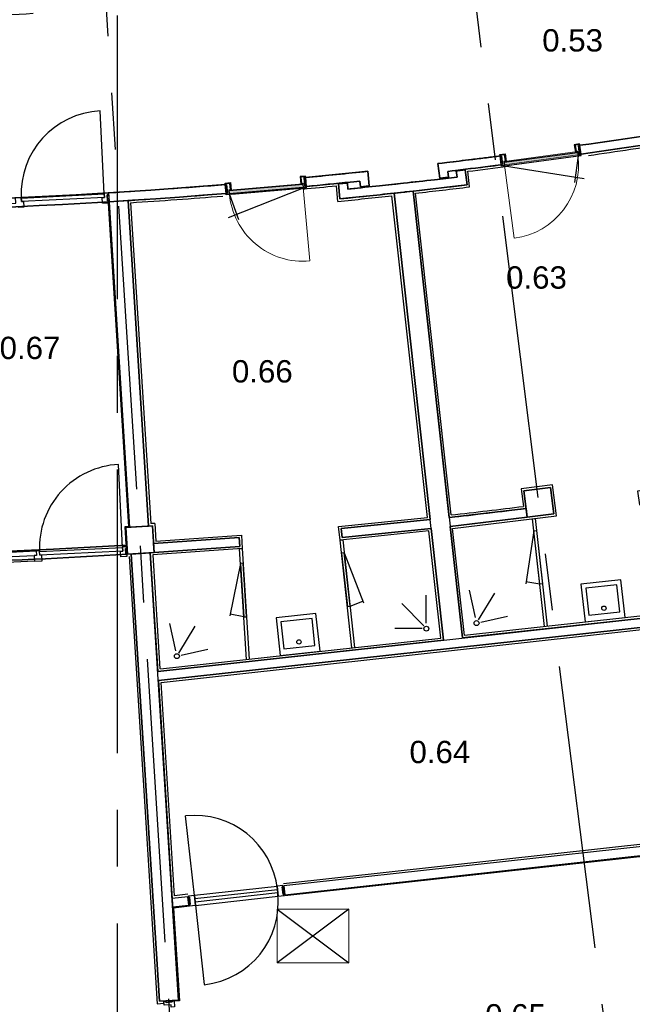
# Model space of a CAD drawing. Header units: millimetres. Extents: x -5940 to 121280, y -35718 to 26615.
# Tile 18 of 51: x 59385 to 66238, y -25205 to -14186. Entities that reach past the tile are written whole.
import ezdxf

# ---------------------------------------------------------------- set-up
doc = ezdxf.new("R2010")
doc.units = ezdxf.units.MM
doc.header["$LTSCALE"] = 100
doc.linetypes.add('CENTER', pattern=[50.8, 31.75, -6.35, 6.35, -6.35])
for name, color, linetype in [('AL22----_BINNENWAND', 2, 'Continuous'), ('AL27----_DAKEN', 8, 'Continuous'), ('AL28----_CONSTRUCTIES', 4, 'Continuous'), ('AL32----_BINNENKOZIJN', 1, 'Continuous'), ('AL33----_VLOEROPENINGEN', 2, 'Continuous'), ('AL74----_SANITAIR', 1, 'Continuous'), ('BL$7----_STRAMIEN', 8, 'Continuous'), ('BL$8----_RUIMTENUMMER', 2, 'Continuous')]:
    doc.layers.add(name, color=color, linetype=linetype)
doc.styles.get("Standard").update_dxf_attribs({"font": 'arial.ttf'})

# ---------------------------------------------------------------- blocks, each defined once
blk = doc.blocks.new('NLRS_32_DO_WB_KMS1_krepel_ISR - 830-100-8008322-_--_100 begane grond')
at = {"color": 0, "linetype": 'ByBlock', "lineweight": -2}
for p, q in [((-432, 50), (-432, 58)), ((-430, 50), (-432, 50)), ((-430, 60), (-399, 60)), ((-430, 56), (-430, 50)), ((-401, 58), (-428, 58)), ((-399, 17), (-399, 56)), ((-397, 58), (-397, 17)), ((-395, 15), (-384, 15)), ((-386, 13), (-395, 13)), ((-384, -56), (-384, 11)), ((-382, 13), (-382, -58)), ((418, -58), (418, 13)), ((420, 15), (431, 15)), ((420, 11), (420, -56)), ((431, 13), (422, 13)), ((433, 17), (433, 58)), ((435, 60), (466, 60)), ((435, 56), (435, 17)), ((464, 58), (437, 58)), ((466, 50), (466, 56)), ((468, 50), (466, 50)), ((468, 58), (468, 50)), ((-432, -50), (-430, -50)), ((-432, -58), (-432, -50)), ((-430, -50), (-430, -56)), ((-384, -60), (-430, -60)), ((-428, -58), (-386, -58)), ((466, -60), (420, -60)), ((422, -58), (464, -58)), ((466, -56), (466, -50)), ((466, -50), (468, -50)), ((468, -50), (468, -58))]:
    blk.add_line(p, q, dxfattribs=at)
at = {"color": 0, "linetype": 'ByBlock', "lineweight": -2, "flags": 128}
for points in [[(-432, 58), (-432, 58), (-432, 59), (-432, 59), (-432, 60), (-431, 60), (-431, 60), (-430, 60)], [(-428, 58), (-429, 58), (-429, 58), (-430, 58), (-430, 57), (-430, 57), (-430, 56), (-430, 56)], [(-401, 58), (-401, 58), (-401, 58), (-400, 58), (-400, 57), (-400, 57), (-399, 56), (-399, 56)], [(-399, 60), (-399, 60), (-399, 60), (-398, 60), (-398, 59), (-398, 59), (-397, 58), (-397, 58)], [(-395, 13), (-396, 13), (-397, 13), (-398, 14), (-399, 15), (-399, 15), (-399, 16), (-399, 17)], [(-397, 17), (-397, 17), (-397, 16), (-397, 16), (-397, 15), (-396, 15), (-396, 15), (-395, 15)], [(-384, 11), (-384, 11), (-385, 12), (-385, 12), (-385, 13), (-386, 13), (-386, 13), (-386, 13)], [(-384, 15), (-384, 15), (-384, 15), (-383, 15), (-383, 14), (-383, 14), (-382, 13), (-382, 13)], [(418, 13), (418, 13), (418, 14), (418, 14), (418, 15), (419, 15), (419, 15), (420, 15)], [(422, 13), (421, 13), (421, 13), (420, 13), (420, 12), (420, 12), (420, 11), (420, 11)], [(431, 15), (431, 15), (431, 15), (432, 15), (432, 16), (432, 16), (433, 17), (433, 17)], [(435, 17), (435, 16), (434, 15), (434, 15), (433, 14), (432, 13), (431, 13), (431, 13)], [(433, 58), (433, 58), (433, 59), (433, 59), (433, 60), (434, 60), (434, 60), (435, 60)], [(435, 56), (435, 56), (435, 57), (435, 57), (435, 58), (436, 58), (436, 58), (437, 58)], [(466, 56), (466, 56), (465, 57), (465, 57), (465, 58), (464, 58), (464, 58), (464, 58)], [(466, 60), (466, 60), (466, 60), (467, 60), (467, 59), (467, 59), (468, 58), (468, 58)], [(-430, -60), (-431, -60), (-431, -60), (-432, -60), (-432, -59), (-432, -59), (-432, -58), (-432, -58)], [(-430, -56), (-430, -56), (-430, -57), (-430, -57), (-430, -58), (-429, -58), (-429, -58), (-428, -58)], [(-386, -58), (-386, -58), (-386, -58), (-385, -58), (-385, -57), (-385, -57), (-384, -56), (-384, -56)], [(-382, -58), (-382, -58), (-383, -59), (-383, -59), (-383, -60), (-384, -60), (-384, -60), (-384, -60)], [(420, -60), (419, -60), (419, -60), (418, -60), (418, -59), (418, -59), (418, -58), (418, -58)], [(420, -56), (420, -56), (420, -57), (420, -57), (420, -58), (421, -58), (421, -58), (422, -58)], [(464, -58), (464, -58), (464, -58), (465, -58), (465, -57), (465, -57), (466, -56), (466, -56)], [(468, -58), (468, -58), (467, -59), (467, -59), (467, -60), (466, -60), (466, -60), (466, -60)]]:
    blk.add_lwpolyline(points, dxfattribs=at)
blk = doc.blocks.new('NLRS_32_DO_WPB_onderdeel deur-SH_krepel_ISR - lakdeur_stomp_krepel-7781712-_--_100 begane grond')
at = {"linetype": 'ByBlock', "lineweight": -2}
blk.add_hatch(color=0, dxfattribs=at).paths.add_polyline_path([(415, 0), (-415, 0), (-415, -38), (415, -38)], flags=0)
at = {"color": 0, "linetype": 'ByBlock', "lineweight": -2}
for p, q in [((-415, 3), (-415, 830)), ((-415, 0), (415, 0)), ((415, -38), (-415, -38))]:
    blk.add_line(p, q, dxfattribs=at)
blk.add_arc((-415, 0), 830, 0, 90, dxfattribs=at)
blk = doc.blocks.new('NLRS_32_DO_WB_KMS1_krepel_ISR - 830-100-7782493-_--_100 begane grond')
at = {"color": 0, "linetype": 'ByBlock', "lineweight": -2}
for p, q in [((-432, 50), (-432, 58)), ((-430, 50), (-432, 50)), ((-430, 60), (-384, 60)), ((-430, 56), (-430, 50)), ((-386, 58), (-428, 58)), ((-384, -11), (-384, 56)), ((-382, 58), (-382, -13)), ((418, -13), (418, 58)), ((420, 60), (466, 60)), ((420, 56), (420, -11)), ((464, 58), (422, 58)), ((466, 50), (466, 56)), ((468, 50), (466, 50)), ((468, 58), (468, 50)), ((-432, -58), (-432, -50)), ((-432, -50), (-430, -50)), ((-430, -50), (-430, -56)), ((-399, -60), (-430, -60)), ((-428, -58), (-401, -58)), ((-399, -56), (-399, -17)), ((-397, -17), (-397, -58)), ((-395, -13), (-386, -13)), ((-384, -15), (-395, -15)), ((431, -15), (420, -15)), ((422, -13), (431, -13)), ((433, -58), (433, -17)), ((435, -17), (435, -56)), ((466, -60), (435, -60)), ((437, -58), (464, -58)), ((466, -50), (468, -50)), ((466, -56), (466, -50)), ((468, -50), (468, -58))]:
    blk.add_line(p, q, dxfattribs=at)
at = {"color": 0, "linetype": 'ByBlock', "lineweight": -2, "flags": 128}
for points in [[(-432, 58), (-432, 58), (-432, 59), (-432, 59), (-432, 60), (-431, 60), (-431, 60), (-430, 60)], [(-428, 58), (-429, 58), (-429, 58), (-430, 58), (-430, 57), (-430, 57), (-430, 56), (-430, 56)], [(-384, 56), (-384, 56), (-385, 57), (-385, 57), (-385, 58), (-386, 58), (-386, 58), (-386, 58)], [(-384, 60), (-384, 60), (-384, 60), (-383, 60), (-383, 59), (-383, 59), (-382, 58), (-382, 58)], [(418, 58), (418, 58), (418, 59), (418, 59), (418, 60), (419, 60), (419, 60), (420, 60)], [(422, 58), (421, 58), (421, 58), (420, 58), (420, 57), (420, 57), (420, 56), (420, 56)], [(466, 56), (466, 56), (465, 57), (465, 57), (465, 58), (464, 58), (464, 58), (464, 58)], [(466, 60), (466, 60), (466, 60), (467, 60), (467, 59), (467, 59), (468, 58), (468, 58)], [(-430, -60), (-431, -60), (-431, -60), (-432, -60), (-432, -59), (-432, -59), (-432, -58), (-432, -58)], [(-430, -56), (-430, -56), (-430, -57), (-430, -57), (-430, -58), (-429, -58), (-429, -58), (-428, -58)], [(-399, -56), (-399, -56), (-400, -57), (-400, -57), (-400, -58), (-401, -58), (-401, -58), (-401, -58)], [(-399, -17), (-399, -16), (-399, -15), (-399, -15), (-398, -14), (-397, -13), (-396, -13), (-395, -13)], [(-397, -58), (-397, -58), (-398, -59), (-398, -59), (-398, -60), (-399, -60), (-399, -60), (-399, -60)], [(-395, -15), (-396, -15), (-396, -15), (-397, -15), (-397, -16), (-397, -16), (-397, -17), (-397, -17)], [(-386, -13), (-386, -13), (-386, -13), (-385, -13), (-385, -12), (-385, -12), (-384, -11), (-384, -11)], [(-382, -13), (-382, -13), (-383, -14), (-383, -14), (-383, -15), (-384, -15), (-384, -15), (-384, -15)], [(420, -15), (419, -15), (419, -15), (418, -15), (418, -14), (418, -14), (418, -13), (418, -13)], [(420, -11), (420, -11), (420, -12), (420, -12), (420, -13), (421, -13), (421, -13), (422, -13)], [(431, -13), (431, -13), (432, -13), (433, -14), (434, -15), (434, -15), (435, -16), (435, -17)], [(433, -17), (433, -17), (432, -16), (432, -16), (432, -15), (431, -15), (431, -15), (431, -15)], [(435, -60), (434, -60), (434, -60), (433, -60), (433, -59), (433, -59), (433, -58), (433, -58)], [(437, -58), (436, -58), (436, -58), (435, -58), (435, -57), (435, -57), (435, -56), (435, -56)], [(464, -58), (464, -58), (464, -58), (465, -58), (465, -57), (465, -57), (466, -56), (466, -56)], [(468, -58), (468, -58), (467, -59), (467, -59), (467, -60), (466, -60), (466, -60), (466, -60)]]:
    blk.add_lwpolyline(points, dxfattribs=at)
blk = doc.blocks.new('NLRS_32_DO_WPB_onderdeel deur-SH_krepel_ISR - lakdeur_stomp_krepel-7781714-_--_100 begane grond')
at = {"linetype": 'ByBlock', "lineweight": -2}
blk.add_hatch(color=0, dxfattribs=at).paths.add_polyline_path([(-415, 0), (415, 0), (415, 38), (-415, 38)], flags=0)
at = {"color": 0, "linetype": 'ByBlock', "lineweight": -2}
for p, q in [((415, 38), (-415, 38)), ((-415, 0), (415, 0)), ((-415, -3), (-415, -830))]:
    blk.add_line(p, q, dxfattribs=at)
blk.add_arc((-415, 0), 830, 270, 360, dxfattribs=at)
blk = doc.blocks.new('300_VDB_300-600x800 - 300_VDB_300-600x800-8536938-_--_100 begane grond')
at = {"color": 0, "linetype": 'ByBlock', "lineweight": -2}
for p, q in [((400, 300), (-400, 300)), ((-400, 300), (-400, -300)), ((400, -300), (400, 300)), ((-400, -300), (400, -300))]:
    blk.add_line(p, q, dxfattribs=at)

msp = doc.modelspace()

# ---------------------------------------------------------------- linework, layer by layer
at = {"layer": 'AL22----_BINNENWAND', "lineweight": 35}
for p, q in [((65649, -15592), (65636, -15594)), ((65636, -15594), (65649, -15693)), ((64774, -15709), (64761, -15711)), ((64787, -15808), (64774, -15709)), ((65649, -15693), (65662, -15691)), ((64111, -15790), (64064, -15796)), ((64064, -15796), (64083, -15960)), ((64163, -15784), (64111, -15790)), ((64704, -15819), (64737, -15815)), ((64737, -15815), (64772, -15810)), ((64774, -15810), (64787, -15808)), ((62580, -15952), (62567, -15953)), ((62567, -15954), (62571, -16003)), ((62582, -15952), (62591, -16052)), ((62591, -16052), (62582, -15952)), ((63212, -15890), (63179, -15893)), ((63278, -15883), (63212, -15890)), ((63296, -16047), (63278, -15883)), ((64083, -15960), (64182, -15948)), ((64175, -15884), (64222, -15878)), ((64182, -15948), (64175, -15884)), ((64223, -15878), (64261, -15873)), ((64284, -15878), (64269, -15879)), ((64269, -15879), (64278, -15947)), ((64369, -15867), (64285, -15878)), ((64389, -16034), (64369, -15867)), ((61685, -16031), (61694, -16130)), ((61694, -16130), (61686, -16031)), ((61700, -16029), (61687, -16030)), ((61709, -16129), (61700, -16029)), ((62571, -16003), (62576, -16053)), ((62576, -16053), (62589, -16052)), ((63050, -16014), (62951, -16024)), ((62951, -16024), (62967, -16191)), ((63057, -16082), (63050, -16014)), ((63083, -16079), (63057, -16082)), ((63082, -16004), (63122, -16000)), ((63123, -15999), (63189, -15993)), ((63189, -15993), (63196, -16057)), ((63196, -16057), (63296, -16047)), ((64290, -16046), (64389, -16034)), ((61696, -16130), (61709, -16129)), ((62967, -16191), (63067, -16181)), ((63785, -16105), (63572, -16128)), ((63572, -16128), (63975, -19781)), ((63690, -16115), (63699, -16114)), ((63700, -16114), (63790, -16104)), ((64188, -19757), (63785, -16105)), ((60598, -16210), (60385, -16223)), ((60385, -16223), (60614, -19866)), ((60827, -19853), (60598, -16210)), ((65050, -19655), (64188, -19757)), ((65062, -19754), (65051, -19655)), ((63975, -19781), (62981, -19882)), ((64199, -19857), (65062, -19754)), ((60614, -19866), (60827, -19853)), ((62981, -19882), (62991, -19981)), ((62991, -19981), (63986, -19880)), ((63986, -19880), (64124, -21129)), ((64337, -21105), (64199, -19857)), ((61841, -19981), (60883, -20049)), ((60883, -20049), (60890, -20149)), ((61849, -20081), (61841, -19981)), ((60590, -20168), (60584, -20068)), ((60846, -20152), (60633, -20166)), ((60930, -21481), (60846, -20152)), ((60890, -20149), (61849, -20081)), ((60633, -20166), (60948, -25171)), ((67538, -20752), (64337, -21105)), ((60936, -21581), (67553, -20851)), ((64124, -21129), (60930, -21481)), ((61161, -25157), (60936, -21581)), ((60948, -25171), (61161, -25157))]:
    msp.add_line(p, q, dxfattribs=at)
at = {"layer": 'AL22----_BINNENWAND'}
for p, q in [((65665, -15691), (65651, -15592)), ((64771, -15810), (64759, -15711)), ((64083, -15960), (64064, -15796)), ((62582, -15952), (62591, -16052)), ((63278, -15883), (63296, -16047)), ((64182, -15948), (64175, -15884)), ((64418, -16057), (64397, -15883)), ((61685, -16031), (61694, -16130)), ((62944, -16219), (62927, -16045)), ((63189, -15993), (63196, -16057)), ((60378, -16124), (60385, -16223)), ((64124, -21129), (63572, -16128)), ((64211, -19729), (63814, -16127)), ((60385, -16223), (60614, -19866)), ((60598, -16210), (60827, -19853)), ((60626, -16234), (60852, -19825)), ((60895, -19823), (60852, -19825)), ((64199, -19857), (65062, -19754)), ((60936, -21581), (67553, -20851)), ((66693, -23374), (62335, -23855)), ((66708, -23510), (62350, -23991))]:
    msp.add_line(p, q, dxfattribs=at)
at = {"layer": 'AL22----_BINNENWAND', "flags": 128}
for points in [[(66690, -15565), (67284, -19316), (66295, -19464), (66319, -19614), (67308, -19466), (67508, -20729), (64360, -21076), (64228, -19879), (65389, -19740), (65345, -19391), (64996, -19435), (65021, -19633)], [(64278, -15947), (64270, -15879), (64369, -15867), (64389, -16034)], [(63057, -16082), (63050, -16014), (62951, -16024), (62967, -16191)], [(60958, -21452), (64096, -21106), (63963, -19908), (62968, -20010), (62952, -19859), (63947, -19757), (63549, -16157)], [(64188, -19757), (63785, -16105), (64337, -21105)], [(60376, -16238), (60603, -19857), (60560, -19860), (60573, -20055)], [(60895, -19823), (60907, -20021), (61866, -19953), (61875, -20105), (60874, -20176), (60953, -21452)], [(63975, -19781), (62981, -19882), (62991, -19981), (63986, -19880)], [(60883, -20049), (61841, -19981), (61848, -20081), (60889, -20149)], [(60633, -20166), (60948, -25171), (61161, -25157), (60846, -20152)], [(60608, -20193), (60923, -25198), (60999, -25194)], [(60930, -21481), (64229, -21117), (67538, -20752)], [(61264, -23974), (61115, -23990), (60967, -21604), (67532, -20879), (67906, -23241), (67756, -23257)], [(61089, -24019), (61266, -24000), (61277, -24099), (61095, -24119)], [(61286, -24108), (61107, -24128), (61171, -25167), (61112, -25170)]]:
    msp.add_lwpolyline(points, dxfattribs=at)
at = {"layer": 'AL22----_BINNENWAND', "lineweight": 35, "flags": 128}
for points in [[(61685, -16031), (60850, -16093), (60015, -16145), (59178, -16186), (58342, -16218), (57505, -16238), (56667, -16249), (55830, -16249), (54993, -16238), (54156, -16217), (53319, -16186)], [(60584, -20068), (59764, -20113), (58944, -20149)]]:
    msp.add_lwpolyline(points, dxfattribs=at)
at = {"layer": 'AL22----_BINNENWAND', "flags": 128}
msp.add_lwpolyline([(62349, -23981), (66700, -23500), (66689, -23401), (62338, -23881)], close=True, dxfattribs=at)
at = {"layer": 'AL22----_BINNENWAND'}
for centre, radius, start, end in [((56250, 51200), 67450, 278.01166, 279.40467), ((56250, 51200), 67550, 278.01166, 279.40536), ((56250, 51200), 67576, 278.07954, 278.88723), ((56250, 51200), 67450, 276.65233, 277.24712), ((56250, 51200), 67550, 276.73721, 277.24712), ((56250, 51200), 67576, 276.92423, 277.30767), ((56250, 51200), 67450, 275.38669, 275.98126), ((56250, 51200), 67625, 275.77696, 276.81758), ((61190, 8955), 25082, 276.6229, 276.8514), ((56250, 51200), 67450, 273.50911, 274.62217), ((56250, 51200), 67576, 275.3524, 275.67031), ((56250, 51200), 67550, 275.38669, 275.89637), ((56250, 51200), 67725, 275.69236, 276.90217), ((60666, 8931), 25116, 275.7823, 276.0105), ((56250, 51200), 67751, 276.40991, 276.92416), ((56250, 51200), 67550, 273.50924, 274.62274), ((56250, 51200), 67576, 273.71277, 274.58931), ((56250, 51200), 67751, 275.67038, 276.18472), ((56250, 51200), 71400, 276.38315, 277.07963), ((56250, 51200), 71374, 276.40405, 277.05872)]:
    msp.add_arc(centre, radius, start, end, dxfattribs=at)
at = {"layer": 'AL22----_BINNENWAND', "lineweight": 35}
for radius, start, end in [(67450, 278.0117, 279.40158), (67550, 278.01113, 279.40158), (67450, 276.8558, 276.97374), (67450, 276.97374, 277.11698), (67450, 277.11698, 277.24718), (67450, 276.73727, 276.8558), (67550, 276.81082, 277.18992), (67450, 275.38669, 275.89631), (67625, 276.30611, 276.60272), (67625, 276.60272, 276.81745), (67550, 275.38641, 275.80496), (67625, 275.7992, 276.07632), (67625, 276.07632, 276.30611), (67725, 276.39229, 276.81757), (67550, 267.50949, 274.62231), (67725, 275.77696, 276.3068), (71500, 270.12029, 273.47971)]:
    msp.add_arc((56250, 51200), radius, start, end, dxfattribs=at)
at = {"layer": 'AL22----_BINNENWAND'}
msp.add_open_spline([(56762, -14215), (57263, -14210), (57764, -14198), (58689, -14162), (59113, -14141), (59537, -14114)], degree=3, knots=[1.58782926, 1.58782926, 1.58782926, 1.58782926, 1.63781754, 1.63781754, 1.68032763, 1.68032763, 1.68032763, 1.68032763], dxfattribs=at)
at = {"layer": 'AL27----_DAKEN'}
for radius, start, end in [(89510, 254.12563, 293.19837), (89844, 254.10427, 293.19242)]:
    msp.add_arc((50105, 59348), radius, start, end, dxfattribs=at)
at = {"layer": 'AL28----_CONSTRUCTIES', "lineweight": 35}
for p, q in [((65323, -19420), (65025, -19457)), ((65025, -19457), (65063, -19755)), ((65360, -19717), (65323, -19420)), ((65063, -19755), (65360, -19717)), ((60870, -19850), (60571, -19869)), ((60571, -19869), (60590, -20168)), ((60889, -20149), (60870, -19850)), ((60590, -20168), (60889, -20149))]:
    msp.add_line(p, q, dxfattribs=at)
at = {"layer": 'AL28----_CONSTRUCTIES', "flags": 128}
for points in [[(65025, -19457), (65063, -19755), (65360, -19717), (65323, -19420)], [(60571, -19869), (60590, -20168), (60889, -20149), (60870, -19850)]]:
    msp.add_lwpolyline(points, close=True, dxfattribs=at)
at = {"layer": 'AL32----_BINNENKOZIJN'}
for p, q in [((60331, -16136), (60285, -15207)), ((64803, -15781), (65626, -15671)), ((64833, -15817), (65607, -15714)), ((65631, -15710), (65593, -16008)), ((64809, -15820), (65701, -15962)), ((62557, -16070), (61717, -16403)), ((62554, -16030), (61727, -16102)), ((61755, -16140), (62532, -16072)), ((61730, -16142), (61833, -16424)), ((60536, -20093), (60490, -19164)), ((65136, -19905), (65045, -20498)), ((63014, -20152), (63232, -20711)), ((59080, -20205), (59546, -20182)), ((61893, -20870), (61741, -20839)), ((61339, -23984), (62264, -23882)), ((61352, -24098), (62276, -23995)), ((61348, -24061), (61450, -24985))]:
    msp.add_line(p, q, dxfattribs=at)
at = {"layer": 'AL32----_BINNENKOZIJN', "flags": 128}
for points in [[(65651, -15592), (65649, -15577), (65589, -15585), (65601, -15669), (65625, -15666), (65631, -15710)], [(64759, -15711), (64757, -15696), (64816, -15688), (64828, -15773), (64803, -15776), (64809, -15820), (64774, -15825), (64772, -15810)], [(64809, -15820), (65631, -15710), (65666, -15706), (65664, -15691)], [(62582, -15952), (62581, -15937), (62521, -15942), (62528, -16027), (62553, -16025), (62557, -16070), (62592, -16067), (62591, -16052)], [(61685, -16031), (61684, -16016), (61744, -16010), (61751, -16095), (61726, -16097), (61730, -16142)], [(62557, -16070), (61730, -16142), (61695, -16145), (61694, -16130)], [(58875, -16262), (59341, -16239), (59338, -16175), (59401, -16172), (59404, -16222), (59429, -16221), (59432, -16285), (59369, -16288)], [(65254, -20978), (65121, -19772), (65151, -19769), (65284, -20974)], [(65202, -20502), (65136, -19905), (65166, -19902), (65232, -20498), (65202, -20502), (65048, -20478)], [(63102, -21215), (62969, -20010), (62998, -20007), (63131, -21212)], [(59052, -20156), (59569, -20131), (59571, -20181), (59546, -20182), (59549, -20246), (59083, -20269)], [(59549, -20246), (59637, -20241), (59634, -20178), (59609, -20179), (59607, -20129), (59569, -20131)], [(61923, -21345), (61845, -20107), (61875, -20105), (61953, -21342)], [(63080, -20748), (63014, -20152), (62985, -20155), (63050, -20752), (63080, -20748), (63225, -20692)], [(61856, -20271), (61893, -20870), (61923, -20868), (61886, -20269), (61856, -20271), (61737, -20859)], [(61343, -24021), (62268, -23919), (62272, -23959), (61348, -24061), (61343, -24021), (61241, -23097)], [(62276, -23996), (62268, -23919), (62276, -23996), (62343, -23988), (62341, -23974), (62331, -23975), (62322, -23891), (62332, -23890), (62330, -23875), (62264, -23882), (62268, -23919), (62264, -23882)], [(61352, -24098), (61343, -24021), (61352, -24098), (61285, -24105), (61284, -24090), (61293, -24089), (61284, -24006), (61274, -24007), (61273, -23992), (61339, -23984), (61343, -24021), (61339, -23984)]]:
    msp.add_lwpolyline(points, dxfattribs=at)
for points in [[(60333, -16176), (59404, -16222), (59402, -16182), (60331, -16136)], [(60378, -16238), (60311, -16241), (60308, -16177), (60333, -16176), (60330, -16126), (60372, -16124), (60373, -16147), (60363, -16147), (60367, -16215), (60377, -16215)], [(60384, -16214), (60367, -16215), (60363, -16147), (60380, -16146)], [(60538, -20133), (59609, -20179), (59607, -20139), (60536, -20093)], [(60583, -20195), (60516, -20198), (60513, -20134), (60538, -20133), (60536, -20083), (60578, -20081), (60579, -20104), (60569, -20104), (60572, -20172), (60582, -20172)], [(60589, -20171), (60572, -20172), (60569, -20104), (60586, -20103)], [(62339, -23889), (62322, -23891), (62331, -23975), (62348, -23973)], [(61267, -24007), (61284, -24006), (61293, -24089), (61277, -24091)], [(61112, -25167), (61116, -25234), (61079, -25237), (61078, -25212), (61001, -25216), (60998, -25175), (61021, -25173), (61022, -25183), (61089, -25179), (61089, -25169)], [(61088, -25162), (61089, -25179), (61022, -25183), (61020, -25166)]]:
    msp.add_lwpolyline(points, close=True, dxfattribs=at)
at = {"layer": 'AL32----_BINNENKOZIJN'}
for centre, start, end in [((60331, -16136), 92.837, 182.837), ((60536, -20093), 92.8266, 182.8266), ((61343, -24021), 6.3, 96.3), ((61348, -24061), 276.3, 6.3)]:
    msp.add_arc(centre, 930, start, end, dxfattribs=at)
at = {"layer": 'AL33----_VLOEROPENINGEN', "linetype": 'CENTER'}
for points in [[(62266, -24142), (63066, -24742)], [(63066, -24142), (62266, -24742)]]:
    msp.add_lwpolyline(points, dxfattribs=at)
at = {"layer": 'AL74----_SANITAIR'}
for p, q in [((64483, -20878), (64415, -20572)), ((64517, -20904), (64700, -20605)), ((63932, -20939), (63932, -20625)), ((63905, -20971), (63661, -20719)), ((64542, -20929), (64841, -20862)), ((61132, -21248), (61063, -20942)), ((61165, -21274), (61348, -20975)), ((63886, -21001), (63580, -21001)), ((61191, -21299), (61489, -21232))]:
    msp.add_line(p, q, dxfattribs=at)
at = {"layer": 'AL74----_SANITAIR', "flags": 128}
for points in [[(66157, -20877), (66110, -20455), (65663, -20505), (65710, -20926)], [(65751, -20850), (66099, -20811), (66066, -20510), (65718, -20549)], [(62746, -21254), (62699, -20832), (62252, -20881), (62298, -21303)], [(62340, -21226), (62688, -21188), (62655, -20887), (62307, -20926)]]:
    msp.add_lwpolyline(points, close=True, dxfattribs=at)
at = {"layer": 'AL74----_SANITAIR'}
for centre, radius in [((65921, -20772), 24.3), ((64495, -20939), 27.9), ((63934, -21001), 27.9), ((62509, -21149), 24.3), ((61144, -21309), 27.9)]:
    msp.add_circle(centre, radius, dxfattribs=at)
at = {"layer": 'BL$7----_STRAMIEN', "linetype": 'CENTER'}
for p, q in [((60480, -32554), (60480, 23469)), ((61651, -34651), (59693, -3518)), ((67096, -34653), (63162, -3516))]:
    msp.add_line(p, q, dxfattribs=at)

# ---------------------------------------------------------------- block references
at = {"layer": 'AL32----_BINNENKOZIJN', "lineweight": 18}
for name, p, rotation in [('NLRS_32_DO_WB_KMS1_krepel_ISR - 830-100-7782493-_--_100 begane grond', (65194, -15703), 7.629440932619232), ('NLRS_32_DO_WPB_onderdeel deur-SH_krepel_ISR - lakdeur_stomp_krepel-7781714-_--_100 begane grond', (65219, -15755), 7.629440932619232), ('NLRS_32_DO_WB_KMS1_krepel_ISR - 830-100-8008322-_--_100 begane grond', (62156, -16040), 185.0044312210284), ('NLRS_32_DO_WPB_onderdeel deur-SH_krepel_ISR - lakdeur_stomp_krepel-7781712-_--_100 begane grond', (62143, -16096), 185.0044312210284)]:
    msp.add_blockref(name, p, dxfattribs=dict(at, rotation=rotation))
at = {"layer": 'AL33----_VLOEROPENINGEN', "lineweight": 13}
msp.add_blockref('300_VDB_300-600x800 - 300_VDB_300-600x800-8536938-_--_100 begane grond', (62666, -24442), dxfattribs=at)

# ---------------------------------------------------------------- texts
at = {"layer": 'BL$8----_RUIMTENUMMER', "char_height": 250, "width": 810.77, "attachment_point": 5, "line_spacing_factor": 0.938532}
for s, insert in [('0.53', (65570, -14419)), ('0.63', (65166, -17073)), ('0.67', (59500, -17861)), ('0.66', (62099, -18123)), ('0.64', (64085, -22383)), ('0.65', (64932, -25330))]:
    msp.add_mtext(s, dxfattribs=dict(at, insert=insert))

doc.saveas('drawing.dxf')
